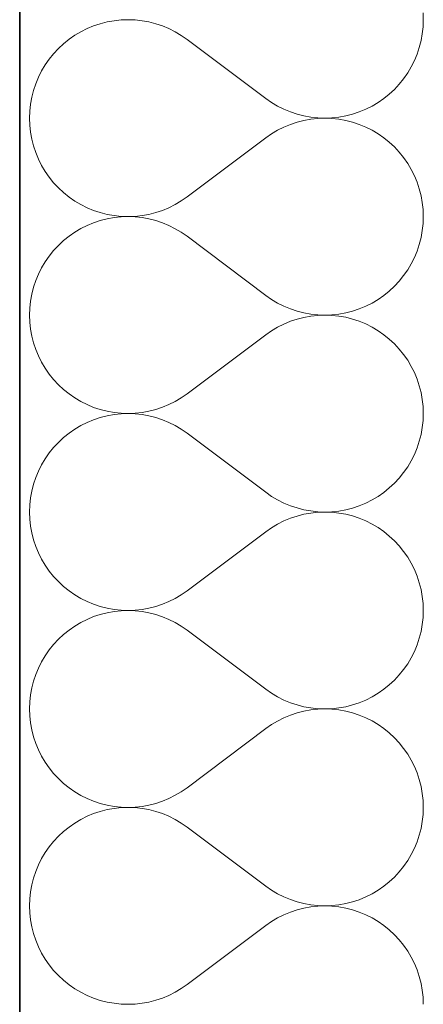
# Model space of a CAD drawing. Header units: millimetres. Extents: x -8078 to 241103, y -4319 to 602442.
# Tile 146 of 148: x 80170 to 80326, y 294200 to 294581. Entities that reach past the tile are written whole.
import ezdxf

# ---------------------------------------------------------------- set-up
doc = ezdxf.new("R2010")
doc.units = ezdxf.units.MM
doc.header["$MEASUREMENT"] = 0
doc.layers.add('#podkład', color=252, linetype='Continuous')
doc.layers.add('- A - ocieplenie', color=7, linetype='Continuous')

# ---------------------------------------------------------------- blocks, each defined once
blk = doc.blocks.new('UHYGFFFF')
at = {"layer": '- A - ocieplenie', "color": 252, "linetype": 'Continuous', "lineweight": 35, "ltscale": 100}
blk.add_line((19777.48, 396062.63), (19777.47, 388486.86), dxfattribs=at)
at = {"layer": '- A - ocieplenie', "color": 252, "linetype": 'Continuous', "lineweight": 13, "ltscale": 100}
for p, q in [((19933.67, 395099.75), (19933.57, 395102.47)), ((19806.09, 395097.36), (19803.57, 395096.32)), ((19808.67, 395098.22), (19806.09, 395097.36)), ((19811.31, 395098.89), (19808.67, 395098.22)), ((19813.98, 395099.37), (19811.31, 395098.89)), ((19816.69, 395099.66), (19813.98, 395099.37)), ((19819.41, 395099.75), (19816.69, 395099.66)), ((19822.13, 395099.66), (19819.41, 395099.75)), ((19824.83, 395099.36), (19822.13, 395099.66)), ((19827.51, 395098.88), (19824.83, 395099.36)), ((19830.14, 395098.2), (19827.51, 395098.88)), ((19832.72, 395097.34), (19830.14, 395098.2)), ((19835.24, 395096.3), (19832.72, 395097.34)), ((19933.57, 395097.04), (19933.67, 395099.75)), ((19798.8, 395093.72), (19796.56, 395092.16)), ((19801.14, 395095.1), (19798.8, 395093.72)), ((19803.57, 395096.32), (19801.14, 395095.1)), ((19837.67, 395095.08), (19835.24, 395096.3)), ((19840.01, 395093.69), (19837.67, 395095.08)), ((19842.24, 395092.14), (19840.01, 395093.69)), ((19932.8, 395091.65), (19933.28, 395094.33)), ((19933.28, 395094.33), (19933.57, 395097.04)), ((19794.45, 395090.46), (19792.45, 395088.6)), ((19796.56, 395092.16), (19794.45, 395090.46)), ((19872.72, 395069.28), (19842.24, 395092.14)), ((19932.12, 395089.02), (19932.8, 395091.65)), ((19790.6, 395086.61), (19788.89, 395084.5)), ((19792.45, 395088.6), (19790.6, 395086.61)), ((19930.22, 395083.92), (19931.26, 395086.44)), ((19931.26, 395086.44), (19932.12, 395089.02)), ((19787.34, 395082.26), (19785.95, 395079.92)), ((19788.89, 395084.5), (19787.34, 395082.26)), ((19929.01, 395081.49), (19930.22, 395083.92)), ((19785.95, 395079.92), (19784.73, 395077.49)), ((19926.06, 395076.92), (19927.62, 395079.15)), ((19927.62, 395079.15), (19929.01, 395081.49)), ((19783.69, 395074.98), (19782.83, 395072.4)), ((19784.73, 395077.49), (19783.69, 395074.98)), ((19922.5, 395072.81), (19924.36, 395074.8)), ((19924.36, 395074.8), (19926.06, 395076.92)), ((19782.83, 395072.4), (19782.16, 395069.76)), ((19918.39, 395069.25), (19920.51, 395070.95)), ((19920.51, 395070.95), (19922.5, 395072.81)), ((19781.68, 395067.08), (19781.38, 395064.38)), ((19782.16, 395069.76), (19781.68, 395067.08)), ((19872.72, 395069.28), (19874.95, 395067.72)), ((19874.95, 395067.72), (19877.29, 395066.33)), ((19913.82, 395066.31), (19916.16, 395067.7)), ((19916.16, 395067.7), (19918.39, 395069.25)), ((19781.38, 395064.38), (19781.29, 395061.66)), ((19877.29, 395066.33), (19879.72, 395065.11)), ((19879.72, 395065.11), (19882.23, 395064.07)), ((19882.23, 395064.07), (19884.81, 395063.21)), ((19884.81, 395063.21), (19887.45, 395062.54)), ((19903.65, 395062.52), (19906.29, 395063.2)), ((19906.29, 395063.2), (19908.87, 395064.05)), ((19908.87, 395064.05), (19911.38, 395065.09)), ((19911.38, 395065.09), (19913.82, 395066.31)), ((19781.29, 395061.66), (19781.38, 395058.94)), ((19882.23, 395059.25), (19879.72, 395058.2)), ((19884.81, 395060.11), (19882.23, 395059.25)), ((19887.45, 395060.78), (19884.81, 395060.11)), ((19887.45, 395062.54), (19890.13, 395062.05)), ((19890.13, 395061.27), (19887.45, 395060.78)), ((19890.13, 395062.05), (19892.83, 395061.76)), ((19892.83, 395061.56), (19890.13, 395061.27)), ((19892.83, 395061.76), (19895.55, 395061.66)), ((19895.55, 395061.66), (19892.83, 395061.56)), ((19895.55, 395061.66), (19898.27, 395061.75)), ((19898.27, 395061.56), (19895.55, 395061.66)), ((19898.27, 395061.75), (19900.97, 395062.04)), ((19900.97, 395061.27), (19898.27, 395061.56)), ((19900.97, 395062.04), (19903.65, 395062.52)), ((19903.65, 395060.79), (19900.97, 395061.27)), ((19906.29, 395060.12), (19903.65, 395060.79)), ((19908.87, 395059.26), (19906.29, 395060.12)), ((19911.38, 395058.22), (19908.87, 395059.26)), ((19781.38, 395058.94), (19781.68, 395056.24)), ((19781.68, 395056.24), (19782.16, 395053.56)), ((19874.95, 395055.59), (19872.72, 395054.04)), ((19877.29, 395056.98), (19874.95, 395055.59)), ((19879.72, 395058.2), (19877.29, 395056.98)), ((19913.82, 395057.01), (19911.38, 395058.22)), ((19916.16, 395055.62), (19913.82, 395057.01)), ((19918.39, 395054.07), (19916.16, 395055.62)), ((19782.16, 395053.56), (19782.83, 395050.92)), ((19872.72, 395054.04), (19842.24, 395031.18)), ((19920.51, 395052.36), (19918.39, 395054.07)), ((19922.5, 395050.51), (19920.51, 395052.36)), ((19782.83, 395050.92), (19783.69, 395048.34)), ((19783.69, 395048.34), (19784.73, 395045.83)), ((19924.36, 395048.52), (19922.5, 395050.51)), ((19926.06, 395046.4), (19924.36, 395048.52)), ((19784.73, 395045.83), (19785.95, 395043.39)), ((19927.62, 395044.17), (19926.06, 395046.4)), ((19929.01, 395041.83), (19927.62, 395044.17)), ((19785.95, 395043.39), (19787.34, 395041.06)), ((19787.34, 395041.06), (19788.89, 395038.82)), ((19930.22, 395039.39), (19929.01, 395041.83)), ((19788.89, 395038.82), (19790.6, 395036.7)), ((19790.6, 395036.7), (19792.45, 395034.71)), ((19931.26, 395036.88), (19930.22, 395039.39)), ((19932.12, 395034.3), (19931.26, 395036.88)), ((19792.45, 395034.71), (19794.45, 395032.86)), ((19794.45, 395032.86), (19796.56, 395031.15)), ((19932.8, 395031.66), (19932.12, 395034.3)), ((19796.56, 395031.15), (19798.8, 395029.6)), ((19798.8, 395029.6), (19801.14, 395028.22)), ((19837.67, 395028.24), (19840.01, 395029.63)), ((19840.01, 395029.63), (19842.24, 395031.18)), ((19933.28, 395028.99), (19932.8, 395031.66)), ((19933.57, 395026.28), (19933.28, 395028.99)), ((19801.14, 395028.22), (19803.57, 395027)), ((19803.57, 395027), (19806.09, 395025.96)), ((19806.09, 395025.96), (19808.67, 395025.1)), ((19808.67, 395025.1), (19811.31, 395024.43)), ((19827.51, 395024.44), (19830.14, 395025.11)), ((19830.14, 395025.11), (19832.72, 395025.98)), ((19832.72, 395025.98), (19835.24, 395027.02)), ((19835.24, 395027.02), (19837.67, 395028.24)), ((19933.67, 395023.56), (19933.57, 395026.28)), ((19806.09, 395021.17), (19803.57, 395020.13)), ((19808.67, 395022.03), (19806.09, 395021.17)), ((19811.31, 395022.7), (19808.67, 395022.03)), ((19811.31, 395024.43), (19813.98, 395023.95)), ((19813.98, 395023.18), (19811.31, 395022.7)), ((19813.98, 395023.95), (19816.69, 395023.66)), ((19816.69, 395023.47), (19813.98, 395023.18)), ((19816.69, 395023.66), (19819.41, 395023.56)), ((19819.41, 395023.56), (19816.69, 395023.47)), ((19819.41, 395023.56), (19822.13, 395023.66)), ((19822.13, 395023.46), (19819.41, 395023.56)), ((19822.13, 395023.66), (19824.83, 395023.96)), ((19824.83, 395023.17), (19822.13, 395023.46)), ((19824.83, 395023.96), (19827.51, 395024.44)), ((19827.51, 395022.69), (19824.83, 395023.17)), ((19830.14, 395022.01), (19827.51, 395022.69)), ((19832.72, 395021.15), (19830.14, 395022.01)), ((19835.24, 395020.11), (19832.72, 395021.15)), ((19933.57, 395020.84), (19933.67, 395023.56)), ((19798.8, 395017.52), (19796.56, 395015.97)), ((19801.14, 395018.91), (19798.8, 395017.52)), ((19803.57, 395020.13), (19801.14, 395018.91)), ((19837.67, 395018.89), (19835.24, 395020.11)), ((19840.01, 395017.5), (19837.67, 395018.89)), ((19842.24, 395015.94), (19840.01, 395017.5)), ((19932.8, 395015.46), (19933.28, 395018.14)), ((19933.28, 395018.14), (19933.57, 395020.84)), ((19794.45, 395014.27), (19792.45, 395012.41)), ((19796.56, 395015.97), (19794.45, 395014.27)), ((19872.72, 394993.09), (19842.24, 395015.94)), ((19932.12, 395012.83), (19932.8, 395015.46)), ((19790.6, 395010.42), (19788.89, 395008.31)), ((19792.45, 395012.41), (19790.6, 395010.42)), ((19930.22, 395007.73), (19931.26, 395010.25)), ((19931.26, 395010.25), (19932.12, 395012.83)), ((19787.34, 395006.07), (19785.95, 395003.73)), ((19788.89, 395008.31), (19787.34, 395006.07)), ((19929.01, 395005.3), (19930.22, 395007.73)), ((19785.95, 395003.73), (19784.73, 395001.3)), ((19926.06, 395000.73), (19927.62, 395002.96)), ((19927.62, 395002.96), (19929.01, 395005.3)), ((19783.69, 394998.79), (19782.83, 394996.21)), ((19784.73, 395001.3), (19783.69, 394998.79)), ((19922.5, 394996.62), (19924.36, 394998.61)), ((19924.36, 394998.61), (19926.06, 395000.73)), ((19782.83, 394996.21), (19782.16, 394993.57)), ((19918.39, 394993.06), (19920.51, 394994.76)), ((19920.51, 394994.76), (19922.5, 394996.62)), ((19781.68, 394990.89), (19781.38, 394988.19)), ((19782.16, 394993.57), (19781.68, 394990.89)), ((19872.72, 394993.09), (19874.95, 394991.53)), ((19874.95, 394991.53), (19877.29, 394990.14)), ((19913.82, 394990.12), (19916.16, 394991.51)), ((19916.16, 394991.51), (19918.39, 394993.06)), ((19781.38, 394988.19), (19781.29, 394985.47)), ((19877.29, 394990.14), (19879.72, 394988.92)), ((19879.72, 394988.92), (19882.23, 394987.88)), ((19882.23, 394987.88), (19884.81, 394987.02)), ((19884.81, 394987.02), (19887.45, 394986.34)), ((19903.65, 394986.33), (19906.29, 394987.01)), ((19906.29, 394987.01), (19908.87, 394987.86)), ((19908.87, 394987.86), (19911.38, 394988.9)), ((19911.38, 394988.9), (19913.82, 394990.12)), ((19781.29, 394985.47), (19781.38, 394982.75)), ((19882.23, 394983.06), (19879.72, 394982.01)), ((19884.81, 394983.92), (19882.23, 394983.06)), ((19887.45, 394984.59), (19884.81, 394983.92)), ((19887.45, 394986.34), (19890.13, 394985.86)), ((19890.13, 394985.08), (19887.45, 394984.59)), ((19890.13, 394985.86), (19892.83, 394985.57)), ((19892.83, 394985.37), (19890.13, 394985.08)), ((19892.83, 394985.57), (19895.55, 394985.47)), ((19895.55, 394985.47), (19892.83, 394985.37)), ((19895.55, 394985.47), (19898.27, 394985.56)), ((19898.27, 394985.37), (19895.55, 394985.47)), ((19898.27, 394985.56), (19900.97, 394985.85)), ((19900.97, 394985.08), (19898.27, 394985.37)), ((19900.97, 394985.85), (19903.65, 394986.33)), ((19903.65, 394984.6), (19900.97, 394985.08)), ((19906.29, 394983.93), (19903.65, 394984.6)), ((19908.87, 394983.07), (19906.29, 394983.93)), ((19911.38, 394982.03), (19908.87, 394983.07)), ((19781.38, 394982.75), (19781.68, 394980.04)), ((19781.68, 394980.04), (19782.16, 394977.37)), ((19874.95, 394979.4), (19872.72, 394977.85)), ((19877.29, 394980.79), (19874.95, 394979.4)), ((19879.72, 394982.01), (19877.29, 394980.79)), ((19913.82, 394980.82), (19911.38, 394982.03)), ((19916.16, 394979.43), (19913.82, 394980.82)), ((19918.39, 394977.88), (19916.16, 394979.43)), ((19782.16, 394977.37), (19782.83, 394974.73)), ((19872.72, 394977.85), (19842.24, 394954.99)), ((19920.51, 394976.17), (19918.39, 394977.88)), ((19922.5, 394974.32), (19920.51, 394976.17)), ((19782.83, 394974.73), (19783.69, 394972.15)), ((19783.69, 394972.15), (19784.73, 394969.64)), ((19924.36, 394972.33), (19922.5, 394974.32)), ((19926.06, 394970.21), (19924.36, 394972.33)), ((19784.73, 394969.64), (19785.95, 394967.2)), ((19927.62, 394967.98), (19926.06, 394970.21)), ((19929.01, 394965.64), (19927.62, 394967.98)), ((19785.95, 394967.2), (19787.34, 394964.87)), ((19787.34, 394964.87), (19788.89, 394962.63)), ((19930.22, 394963.2), (19929.01, 394965.64)), ((19788.89, 394962.63), (19790.6, 394960.51)), ((19790.6, 394960.51), (19792.45, 394958.52)), ((19931.26, 394960.69), (19930.22, 394963.2)), ((19932.12, 394958.11), (19931.26, 394960.69)), ((19792.45, 394958.52), (19794.45, 394956.67)), ((19794.45, 394956.67), (19796.56, 394954.96)), ((19932.8, 394955.47), (19932.12, 394958.11)), ((19796.56, 394954.96), (19798.8, 394953.41)), ((19798.8, 394953.41), (19801.14, 394952.03)), ((19837.67, 394952.05), (19840.01, 394953.44)), ((19840.01, 394953.44), (19842.24, 394954.99)), ((19933.28, 394952.8), (19932.8, 394955.47)), ((19933.57, 394950.09), (19933.28, 394952.8)), ((19801.14, 394952.03), (19803.57, 394950.81)), ((19803.57, 394950.81), (19806.09, 394949.77)), ((19806.09, 394949.77), (19808.67, 394948.91)), ((19808.67, 394948.91), (19811.31, 394948.24)), ((19827.51, 394948.25), (19830.14, 394948.92)), ((19830.14, 394948.92), (19832.72, 394949.79)), ((19832.72, 394949.79), (19835.24, 394950.83)), ((19835.24, 394950.83), (19837.67, 394952.05)), ((19933.67, 394947.37), (19933.57, 394950.09)), ((19806.09, 394944.98), (19803.57, 394943.94)), ((19808.67, 394945.84), (19806.09, 394944.98)), ((19811.31, 394946.51), (19808.67, 394945.84)), ((19811.31, 394948.24), (19813.98, 394947.76)), ((19813.98, 394946.99), (19811.31, 394946.51)), ((19813.98, 394947.76), (19816.69, 394947.47)), ((19816.69, 394947.28), (19813.98, 394946.99)), ((19816.69, 394947.47), (19819.41, 394947.37)), ((19819.41, 394947.37), (19816.69, 394947.28)), ((19819.41, 394947.37), (19822.13, 394947.47)), ((19822.13, 394947.27), (19819.41, 394947.37)), ((19822.13, 394947.47), (19824.83, 394947.76)), ((19824.83, 394946.98), (19822.13, 394947.27)), ((19824.83, 394947.76), (19827.51, 394948.25)), ((19827.51, 394946.5), (19824.83, 394946.98)), ((19830.14, 394945.82), (19827.51, 394946.5)), ((19832.72, 394944.96), (19830.14, 394945.82)), ((19835.24, 394943.92), (19832.72, 394944.96)), ((19933.57, 394944.65), (19933.67, 394947.37)), ((19798.8, 394941.33), (19796.56, 394939.78)), ((19801.14, 394942.72), (19798.8, 394941.33)), ((19803.57, 394943.94), (19801.14, 394942.72)), ((19837.67, 394942.7), (19835.24, 394943.92)), ((19840.01, 394941.31), (19837.67, 394942.7)), ((19842.24, 394939.75), (19840.01, 394941.31)), ((19932.8, 394939.27), (19933.28, 394941.95)), ((19933.28, 394941.95), (19933.57, 394944.65)), ((19794.45, 394938.08), (19792.45, 394936.22)), ((19796.56, 394939.78), (19794.45, 394938.08)), ((19872.72, 394916.9), (19842.24, 394939.75)), ((19932.12, 394936.64), (19932.8, 394939.27)), ((19790.6, 394934.23), (19788.89, 394932.12)), ((19792.45, 394936.22), (19790.6, 394934.23)), ((19930.22, 394931.54), (19931.26, 394934.05)), ((19931.26, 394934.05), (19932.12, 394936.64)), ((19787.34, 394929.88), (19785.95, 394927.54)), ((19788.89, 394932.12), (19787.34, 394929.88)), ((19929.01, 394929.11), (19930.22, 394931.54)), ((19785.95, 394927.54), (19784.73, 394925.11)), ((19926.06, 394924.54), (19927.62, 394926.77)), ((19927.62, 394926.77), (19929.01, 394929.11)), ((19783.69, 394922.6), (19782.83, 394920.01)), ((19784.73, 394925.11), (19783.69, 394922.6)), ((19922.5, 394920.43), (19924.36, 394922.42)), ((19924.36, 394922.42), (19926.06, 394924.54)), ((19782.83, 394920.01), (19782.16, 394917.38)), ((19918.39, 394916.87), (19920.51, 394918.57)), ((19920.51, 394918.57), (19922.5, 394920.43)), ((19781.68, 394914.7), (19781.38, 394912)), ((19782.16, 394917.38), (19781.68, 394914.7)), ((19872.72, 394916.9), (19874.95, 394915.34)), ((19874.95, 394915.34), (19877.29, 394913.95)), ((19913.82, 394913.93), (19916.16, 394915.32)), ((19916.16, 394915.32), (19918.39, 394916.87)), ((19781.38, 394912), (19781.29, 394909.28)), ((19877.29, 394913.95), (19879.72, 394912.73)), ((19879.72, 394912.73), (19882.23, 394911.69)), ((19882.23, 394911.69), (19884.81, 394910.83)), ((19884.81, 394910.83), (19887.45, 394910.15)), ((19903.65, 394910.14), (19906.29, 394910.82)), ((19906.29, 394910.82), (19908.87, 394911.67)), ((19908.87, 394911.67), (19911.38, 394912.71)), ((19911.38, 394912.71), (19913.82, 394913.93)), ((19781.29, 394909.28), (19781.38, 394906.56)), ((19882.23, 394906.87), (19879.72, 394905.82)), ((19884.81, 394907.73), (19882.23, 394906.87)), ((19887.45, 394908.4), (19884.81, 394907.73)), ((19887.45, 394910.15), (19890.13, 394909.67)), ((19890.13, 394908.89), (19887.45, 394908.4)), ((19890.13, 394909.67), (19892.83, 394909.38)), ((19892.83, 394909.18), (19890.13, 394908.89)), ((19892.83, 394909.38), (19895.55, 394909.28)), ((19895.55, 394909.28), (19892.83, 394909.18)), ((19895.55, 394909.28), (19898.27, 394909.37)), ((19898.27, 394909.18), (19895.55, 394909.28)), ((19898.27, 394909.37), (19900.97, 394909.66)), ((19900.97, 394908.89), (19898.27, 394909.18)), ((19900.97, 394909.66), (19903.65, 394910.14)), ((19903.65, 394908.41), (19900.97, 394908.89)), ((19906.29, 394907.74), (19903.65, 394908.41)), ((19908.87, 394906.88), (19906.29, 394907.74)), ((19911.38, 394905.84), (19908.87, 394906.88)), ((19781.38, 394906.56), (19781.68, 394903.85)), ((19781.68, 394903.85), (19782.16, 394901.18)), ((19874.95, 394903.21), (19872.72, 394901.66)), ((19877.29, 394904.6), (19874.95, 394903.21)), ((19879.72, 394905.82), (19877.29, 394904.6)), ((19913.82, 394904.63), (19911.38, 394905.84)), ((19916.16, 394903.24), (19913.82, 394904.63)), ((19918.39, 394901.69), (19916.16, 394903.24)), ((19782.16, 394901.18), (19782.83, 394898.54)), ((19872.72, 394901.66), (19842.24, 394878.8)), ((19920.51, 394899.98), (19918.39, 394901.69)), ((19922.5, 394898.13), (19920.51, 394899.98)), ((19782.83, 394898.54), (19783.69, 394895.96)), ((19783.69, 394895.96), (19784.73, 394893.45)), ((19924.36, 394896.14), (19922.5, 394898.13)), ((19926.06, 394894.02), (19924.36, 394896.14)), ((19784.73, 394893.45), (19785.95, 394891.01)), ((19927.62, 394891.79), (19926.06, 394894.02)), ((19929.01, 394889.45), (19927.62, 394891.79)), ((19785.95, 394891.01), (19787.34, 394888.67)), ((19787.34, 394888.67), (19788.89, 394886.44)), ((19930.22, 394887.01), (19929.01, 394889.45)), ((19788.89, 394886.44), (19790.6, 394884.32)), ((19790.6, 394884.32), (19792.45, 394882.33)), ((19931.26, 394884.5), (19930.22, 394887.01)), ((19932.12, 394881.92), (19931.26, 394884.5)), ((19792.45, 394882.33), (19794.45, 394880.48)), ((19794.45, 394880.48), (19796.56, 394878.77)), ((19932.8, 394879.28), (19932.12, 394881.92)), ((19796.56, 394878.77), (19798.8, 394877.22)), ((19798.8, 394877.22), (19801.14, 394875.83)), ((19837.67, 394875.86), (19840.01, 394877.25)), ((19840.01, 394877.25), (19842.24, 394878.8)), ((19933.28, 394876.61), (19932.8, 394879.28)), ((19933.57, 394873.9), (19933.28, 394876.61)), ((19801.14, 394875.83), (19803.57, 394874.62)), ((19803.57, 394874.62), (19806.09, 394873.58)), ((19806.09, 394873.58), (19808.67, 394872.72)), ((19808.67, 394872.72), (19811.31, 394872.05)), ((19827.51, 394872.06), (19830.14, 394872.73)), ((19830.14, 394872.73), (19832.72, 394873.6)), ((19832.72, 394873.6), (19835.24, 394874.64)), ((19835.24, 394874.64), (19837.67, 394875.86)), ((19933.67, 394871.18), (19933.57, 394873.9)), ((19806.09, 394868.79), (19803.57, 394867.75)), ((19808.67, 394869.65), (19806.09, 394868.79)), ((19811.31, 394870.32), (19808.67, 394869.65)), ((19811.31, 394872.05), (19813.98, 394871.57)), ((19813.98, 394870.8), (19811.31, 394870.32)), ((19813.98, 394871.57), (19816.69, 394871.28)), ((19816.69, 394871.09), (19813.98, 394870.8)), ((19816.69, 394871.28), (19819.41, 394871.18)), ((19819.41, 394871.18), (19816.69, 394871.09)), ((19819.41, 394871.18), (19822.13, 394871.28)), ((19822.13, 394871.08), (19819.41, 394871.18)), ((19822.13, 394871.28), (19824.83, 394871.57)), ((19824.83, 394870.79), (19822.13, 394871.08)), ((19824.83, 394871.57), (19827.51, 394872.06)), ((19827.51, 394870.31), (19824.83, 394870.79)), ((19830.14, 394869.63), (19827.51, 394870.31)), ((19832.72, 394868.77), (19830.14, 394869.63)), ((19835.24, 394867.73), (19832.72, 394868.77)), ((19933.57, 394868.46), (19933.67, 394871.18)), ((19798.8, 394865.14), (19796.56, 394863.59)), ((19801.14, 394866.53), (19798.8, 394865.14)), ((19803.57, 394867.75), (19801.14, 394866.53)), ((19837.67, 394866.51), (19835.24, 394867.73)), ((19840.01, 394865.12), (19837.67, 394866.51)), ((19842.24, 394863.56), (19840.01, 394865.12)), ((19932.8, 394863.08), (19933.28, 394865.76)), ((19933.28, 394865.76), (19933.57, 394868.46)), ((19794.45, 394861.89), (19792.45, 394860.03)), ((19796.56, 394863.59), (19794.45, 394861.89)), ((19872.72, 394840.71), (19842.24, 394863.56)), ((19932.12, 394860.45), (19932.8, 394863.08)), ((19790.6, 394858.04), (19788.89, 394855.93)), ((19792.45, 394860.03), (19790.6, 394858.04)), ((19930.22, 394855.35), (19931.26, 394857.86)), ((19931.26, 394857.86), (19932.12, 394860.45)), ((19787.34, 394853.69), (19785.95, 394851.35)), ((19788.89, 394855.93), (19787.34, 394853.69)), ((19929.01, 394852.92), (19930.22, 394855.35)), ((19785.95, 394851.35), (19784.73, 394848.92)), ((19926.06, 394848.34), (19927.62, 394850.58)), ((19927.62, 394850.58), (19929.01, 394852.92)), ((19783.69, 394846.41), (19782.83, 394843.82)), ((19784.73, 394848.92), (19783.69, 394846.41)), ((19922.5, 394844.24), (19924.36, 394846.23)), ((19924.36, 394846.23), (19926.06, 394848.34)), ((19782.83, 394843.82), (19782.16, 394841.19)), ((19918.39, 394840.68), (19920.51, 394842.38)), ((19920.51, 394842.38), (19922.5, 394844.24)), ((19781.68, 394838.51), (19781.38, 394835.81)), ((19782.16, 394841.19), (19781.68, 394838.51)), ((19872.72, 394840.71), (19874.95, 394839.15)), ((19874.95, 394839.15), (19877.29, 394837.76)), ((19913.82, 394837.74), (19916.16, 394839.13)), ((19916.16, 394839.13), (19918.39, 394840.68)), ((19781.38, 394835.81), (19781.29, 394833.09)), ((19877.29, 394837.76), (19879.72, 394836.54)), ((19879.72, 394836.54), (19882.23, 394835.5)), ((19882.23, 394835.5), (19884.81, 394834.64)), ((19884.81, 394834.64), (19887.45, 394833.96)), ((19903.65, 394833.95), (19906.29, 394834.62)), ((19906.29, 394834.62), (19908.87, 394835.48)), ((19908.87, 394835.48), (19911.38, 394836.52)), ((19911.38, 394836.52), (19913.82, 394837.74)), ((19781.29, 394833.09), (19781.38, 394830.37)), ((19882.23, 394830.67), (19879.72, 394829.63)), ((19884.81, 394831.54), (19882.23, 394830.67)), ((19887.45, 394832.21), (19884.81, 394831.54)), ((19887.45, 394833.96), (19890.13, 394833.48)), ((19890.13, 394832.7), (19887.45, 394832.21)), ((19890.13, 394833.48), (19892.83, 394833.19)), ((19892.83, 394832.99), (19890.13, 394832.7)), ((19892.83, 394833.19), (19895.55, 394833.09)), ((19895.55, 394833.09), (19892.83, 394832.99)), ((19895.55, 394833.09), (19898.27, 394833.18)), ((19898.27, 394832.99), (19895.55, 394833.09)), ((19898.27, 394833.18), (19900.97, 394833.47)), ((19900.97, 394832.7), (19898.27, 394832.99)), ((19900.97, 394833.47), (19903.65, 394833.95)), ((19903.65, 394832.22), (19900.97, 394832.7)), ((19906.29, 394831.55), (19903.65, 394832.22)), ((19908.87, 394830.69), (19906.29, 394831.55)), ((19911.38, 394829.65), (19908.87, 394830.69)), ((19781.38, 394830.37), (19781.68, 394827.66)), ((19781.68, 394827.66), (19782.16, 394824.99)), ((19874.95, 394827.02), (19872.72, 394825.47)), ((19877.29, 394828.41), (19874.95, 394827.02)), ((19879.72, 394829.63), (19877.29, 394828.41)), ((19913.82, 394828.44), (19911.38, 394829.65)), ((19916.16, 394827.05), (19913.82, 394828.44)), ((19918.39, 394825.5), (19916.16, 394827.05)), ((19782.16, 394824.99), (19782.83, 394822.35)), ((19872.72, 394825.47), (19842.24, 394802.61)), ((19920.51, 394823.79), (19918.39, 394825.5)), ((19922.5, 394821.94), (19920.51, 394823.79)), ((19782.83, 394822.35), (19783.69, 394819.77)), ((19783.69, 394819.77), (19784.73, 394817.26)), ((19924.36, 394819.95), (19922.5, 394821.94)), ((19926.06, 394817.83), (19924.36, 394819.95)), ((19784.73, 394817.26), (19785.95, 394814.82)), ((19927.62, 394815.6), (19926.06, 394817.83)), ((19929.01, 394813.26), (19927.62, 394815.6)), ((19785.95, 394814.82), (19787.34, 394812.48)), ((19787.34, 394812.48), (19788.89, 394810.25)), ((19930.22, 394810.82), (19929.01, 394813.26)), ((19788.89, 394810.25), (19790.6, 394808.13)), ((19790.6, 394808.13), (19792.45, 394806.14)), ((19931.26, 394808.31), (19930.22, 394810.82)), ((19932.12, 394805.73), (19931.26, 394808.31)), ((19792.45, 394806.14), (19794.45, 394804.29)), ((19794.45, 394804.29), (19796.56, 394802.58)), ((19932.8, 394803.09), (19932.12, 394805.73)), ((19796.56, 394802.58), (19798.8, 394801.03)), ((19798.8, 394801.03), (19801.14, 394799.64)), ((19837.67, 394799.67), (19840.01, 394801.06)), ((19840.01, 394801.06), (19842.24, 394802.61)), ((19933.28, 394800.42), (19932.8, 394803.09)), ((19933.57, 394797.71), (19933.28, 394800.42)), ((19801.14, 394799.64), (19803.57, 394798.43)), ((19803.57, 394798.43), (19806.09, 394797.39)), ((19806.09, 394797.39), (19808.67, 394796.53)), ((19808.67, 394796.53), (19811.31, 394795.86)), ((19827.51, 394795.87), (19830.14, 394796.54)), ((19830.14, 394796.54), (19832.72, 394797.4)), ((19832.72, 394797.4), (19835.24, 394798.45)), ((19835.24, 394798.45), (19837.67, 394799.67)), ((19933.67, 394794.99), (19933.57, 394797.71)), ((19806.09, 394792.6), (19803.57, 394791.56)), ((19808.67, 394793.45), (19806.09, 394792.6)), ((19811.31, 394794.13), (19808.67, 394793.45)), ((19811.31, 394795.86), (19813.98, 394795.38)), ((19813.98, 394794.61), (19811.31, 394794.13)), ((19813.98, 394795.38), (19816.69, 394795.09)), ((19816.69, 394794.9), (19813.98, 394794.61)), ((19816.69, 394795.09), (19819.41, 394794.99)), ((19819.41, 394794.99), (19816.69, 394794.9)), ((19819.41, 394794.99), (19822.13, 394795.09)), ((19822.13, 394794.89), (19819.41, 394794.99)), ((19822.13, 394795.09), (19824.83, 394795.38)), ((19824.83, 394794.6), (19822.13, 394794.89)), ((19824.83, 394795.38), (19827.51, 394795.87)), ((19827.51, 394794.12), (19824.83, 394794.6)), ((19830.14, 394793.44), (19827.51, 394794.12)), ((19832.72, 394792.58), (19830.14, 394793.44)), ((19835.24, 394791.54), (19832.72, 394792.58)), ((19933.57, 394792.27), (19933.67, 394794.99)), ((19798.8, 394788.95), (19796.56, 394787.4)), ((19801.14, 394790.34), (19798.8, 394788.95)), ((19803.57, 394791.56), (19801.14, 394790.34)), ((19837.67, 394790.32), (19835.24, 394791.54)), ((19840.01, 394788.93), (19837.67, 394790.32)), ((19842.24, 394787.37), (19840.01, 394788.93)), ((19932.8, 394786.89), (19933.28, 394789.57)), ((19933.28, 394789.57), (19933.57, 394792.27)), ((19794.45, 394785.7), (19792.45, 394783.84)), ((19796.56, 394787.4), (19794.45, 394785.7)), ((19872.72, 394764.52), (19842.24, 394787.37)), ((19932.12, 394784.26), (19932.8, 394786.89)), ((19790.6, 394781.85), (19788.89, 394779.73)), ((19792.45, 394783.84), (19790.6, 394781.85)), ((19930.22, 394779.16), (19931.26, 394781.67)), ((19931.26, 394781.67), (19932.12, 394784.26)), ((19787.34, 394777.5), (19785.95, 394775.16)), ((19788.89, 394779.73), (19787.34, 394777.5)), ((19929.01, 394776.73), (19930.22, 394779.16)), ((19785.95, 394775.16), (19784.73, 394772.73)), ((19926.06, 394772.15), (19927.62, 394774.39)), ((19927.62, 394774.39), (19929.01, 394776.73)), ((19783.69, 394770.22), (19782.83, 394767.63)), ((19784.73, 394772.73), (19783.69, 394770.22)), ((19922.5, 394768.05), (19924.36, 394770.04)), ((19924.36, 394770.04), (19926.06, 394772.15)), ((19782.83, 394767.63), (19782.16, 394765)), ((19918.39, 394764.49), (19920.51, 394766.19)), ((19920.51, 394766.19), (19922.5, 394768.05)), ((19781.68, 394762.32), (19781.38, 394759.62)), ((19782.16, 394765), (19781.68, 394762.32)), ((19872.72, 394764.52), (19874.95, 394762.96)), ((19874.95, 394762.96), (19877.29, 394761.57)), ((19913.82, 394761.55), (19916.16, 394762.94)), ((19916.16, 394762.94), (19918.39, 394764.49)), ((19781.38, 394759.62), (19781.29, 394756.9)), ((19877.29, 394761.57), (19879.72, 394760.35)), ((19879.72, 394760.35), (19882.23, 394759.31)), ((19882.23, 394759.31), (19884.81, 394758.45)), ((19884.81, 394758.45), (19887.45, 394757.77)), ((19903.65, 394757.76), (19906.29, 394758.43)), ((19906.29, 394758.43), (19908.87, 394759.29)), ((19908.87, 394759.29), (19911.38, 394760.33)), ((19911.38, 394760.33), (19913.82, 394761.55)), ((19781.29, 394756.9), (19781.38, 394754.18)), ((19882.23, 394754.48), (19879.72, 394753.44)), ((19884.81, 394755.35), (19882.23, 394754.48)), ((19887.45, 394756.02), (19884.81, 394755.35)), ((19887.45, 394757.77), (19890.13, 394757.29)), ((19890.13, 394756.51), (19887.45, 394756.02)), ((19890.13, 394757.29), (19892.83, 394757)), ((19892.83, 394756.8), (19890.13, 394756.51)), ((19892.83, 394757), (19895.55, 394756.9)), ((19895.55, 394756.9), (19892.83, 394756.8)), ((19895.55, 394756.9), (19898.27, 394756.99)), ((19898.27, 394756.8), (19895.55, 394756.9)), ((19898.27, 394756.99), (19900.97, 394757.28)), ((19900.97, 394756.51), (19898.27, 394756.8)), ((19900.97, 394757.28), (19903.65, 394757.76)), ((19903.65, 394756.03), (19900.97, 394756.51)), ((19906.29, 394755.36), (19903.65, 394756.03)), ((19908.87, 394754.5), (19906.29, 394755.36)), ((19911.38, 394753.46), (19908.87, 394754.5)), ((19781.38, 394754.18), (19781.68, 394751.47)), ((19781.68, 394751.47), (19782.16, 394748.8)), ((19874.95, 394750.83), (19872.72, 394749.28)), ((19877.29, 394752.22), (19874.95, 394750.83)), ((19879.72, 394753.44), (19877.29, 394752.22)), ((19913.82, 394752.25), (19911.38, 394753.46)), ((19916.16, 394750.86), (19913.82, 394752.25)), ((19918.39, 394749.31), (19916.16, 394750.86)), ((19782.16, 394748.8), (19782.83, 394746.16)), ((19872.72, 394749.28), (19842.24, 394726.42)), ((19920.51, 394747.6), (19918.39, 394749.31)), ((19922.5, 394745.75), (19920.51, 394747.6)), ((19782.83, 394746.16), (19783.69, 394743.58)), ((19783.69, 394743.58), (19784.73, 394741.07)), ((19924.36, 394743.76), (19922.5, 394745.75)), ((19926.06, 394741.64), (19924.36, 394743.76)), ((19784.73, 394741.07), (19785.95, 394738.63)), ((19927.62, 394739.4), (19926.06, 394741.64)), ((19929.01, 394737.07), (19927.62, 394739.4)), ((19785.95, 394738.63), (19787.34, 394736.29)), ((19787.34, 394736.29), (19788.89, 394734.06)), ((19930.22, 394734.63), (19929.01, 394737.07)), ((19788.89, 394734.06), (19790.6, 394731.94)), ((19790.6, 394731.94), (19792.45, 394729.95)), ((19931.26, 394732.12), (19930.22, 394734.63)), ((19932.12, 394729.54), (19931.26, 394732.12)), ((19792.45, 394729.95), (19794.45, 394728.1)), ((19794.45, 394728.1), (19796.56, 394726.39)), ((19932.8, 394726.9), (19932.12, 394729.54)), ((19796.56, 394726.39), (19798.8, 394724.84)), ((19798.8, 394724.84), (19801.14, 394723.45)), ((19837.67, 394723.48), (19840.01, 394724.87)), ((19840.01, 394724.87), (19842.24, 394726.42)), ((19933.28, 394724.23), (19932.8, 394726.9)), ((19933.57, 394721.52), (19933.28, 394724.23)), ((19801.14, 394723.45), (19803.57, 394722.24)), ((19803.57, 394722.24), (19806.09, 394721.2)), ((19806.09, 394721.2), (19808.67, 394720.34)), ((19808.67, 394720.34), (19811.31, 394719.67)), ((19827.51, 394719.68), (19830.14, 394720.35)), ((19830.14, 394720.35), (19832.72, 394721.21)), ((19832.72, 394721.21), (19835.24, 394722.26)), ((19835.24, 394722.26), (19837.67, 394723.48)), ((19933.67, 394718.8), (19933.57, 394721.52)), ((19811.31, 394719.67), (19813.98, 394719.19)), ((19813.98, 394719.19), (19816.69, 394718.9)), ((19816.69, 394718.9), (19819.41, 394718.8)), ((19819.41, 394718.8), (19822.13, 394718.9)), ((19822.13, 394718.9), (19824.83, 394719.19)), ((19824.83, 394719.19), (19827.51, 394719.68))]:
    blk.add_line(p, q, dxfattribs=at)

msp = doc.modelspace()

# ---------------------------------------------------------------- block references
at = {"layer": '#podkład'}
msp.add_blockref('UHYGFFFF', (60392.7, -100518.68), dxfattribs=at)

doc.saveas('drawing.dxf')
